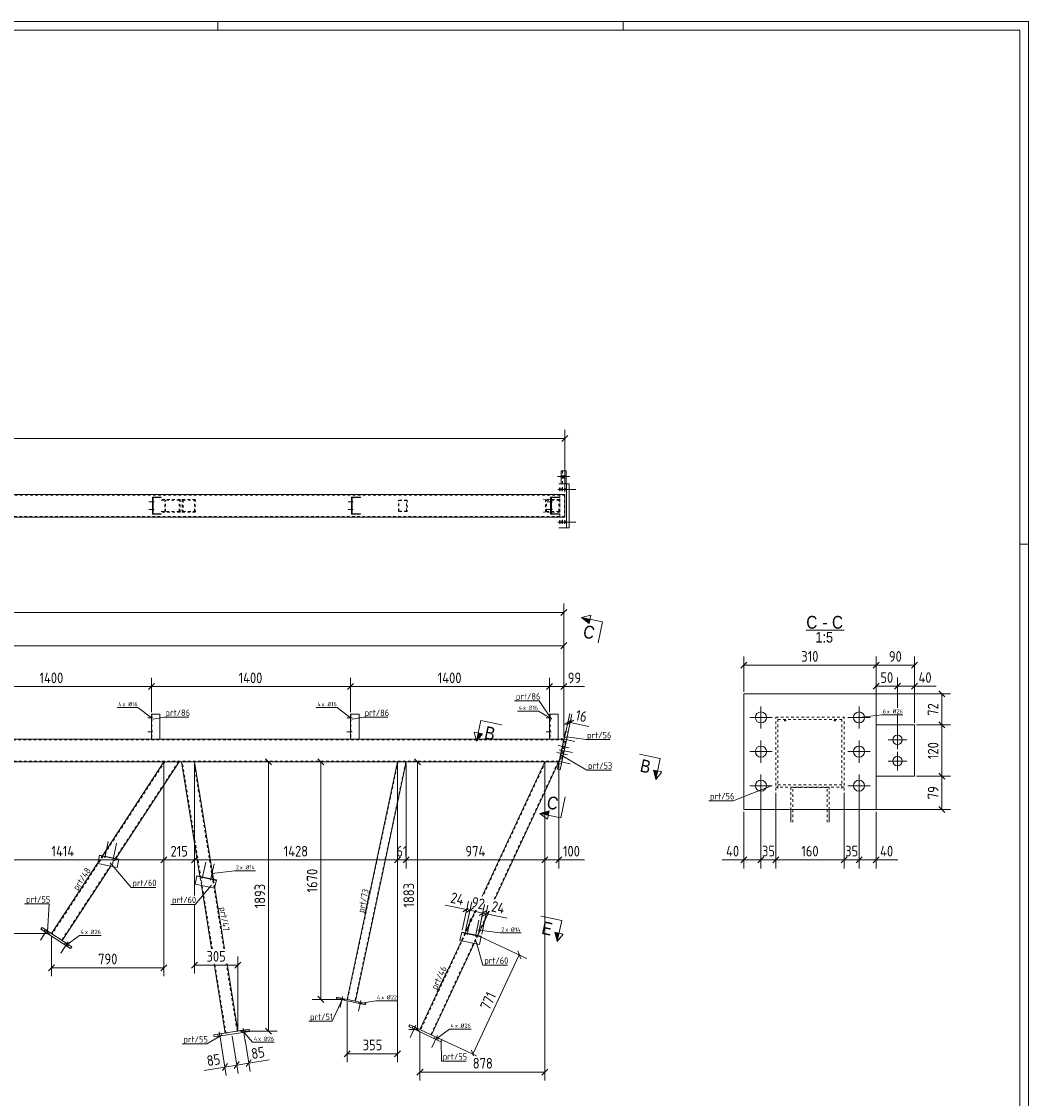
# Model space of a CAD drawing. Header units: millimetres. Extents: x 1 to 1188, y 1 to 840.
# Tile 6 of 6: x 716 to 1188, y 335 to 840. Entities that reach past the tile are written whole.
import ezdxf

# ---------------------------------------------------------------- set-up
doc = ezdxf.new("R2010")
doc.units = ezdxf.units.MM
doc.header["$LTSCALE"] = 0.6
doc.linetypes.add('XKITLINE00', pattern=[0])
doc.linetypes.add('XKITLINE02', pattern=[4, 2, -2])
for name, color, linetype, lineweight in [('Bolt', 7, 'Continuous', 0), ('BoltMark', 3, 'Continuous', 0), ('DrawingSheet', 5, 'Continuous', 0), ('OtherObjectType', 1, 'Continuous', 0), ('Part', 2, 'Continuous', 0), ('PartMark', 3, 'Continuous', 0), ('Section', 6, 'Continuous', 0), ('Z-DIMENSIONS', 1, 'Continuous', 0)]:
    doc.layers.add(name, color=color, linetype=linetype, lineweight=lineweight)
doc.styles.add('ARIAL', font='ARIAL.TTF')
doc.styles.add('ISOCPEUR', font='ISOCPEUR.TTF')

msp = doc.modelspace()

# ---------------------------------------------------------------- hatches: boundary and pattern name
at = {"layer": 'Section'}
for points in [[(982.03, 557.88), (978.53, 560.67), (982.44, 559.83)], [(932.05, 506.14), (929.26, 502.65), (930.09, 506.56)], [(1014.12, 488.7), (1013.29, 484.79), (1012.16, 489.11)], [(962.92, 468.01), (959.01, 468.84), (963.34, 469.97)], [(967.98, 412.68), (967.14, 408.77), (966.02, 413.1)]]:
    msp.add_hatch(color=6, dxfattribs=at).paths.add_polyline_path(points, flags=17)

# ---------------------------------------------------------------- linework, layer by layer
at = {"layer": 'Bolt', "color": 3, "linetype": 'XKITLINE00', "lineweight": 0}
for p, q in [((972.31, 626.7), (967.27, 626.7)), ((973.03, 626.7), (967.99, 626.7)), ((969.28, 627.08), (969.25, 626.73)), ((969.25, 626.73), (969.27, 626.38)), ((969.27, 626.38), (969.35, 626.04)), ((969.41, 627.43), (969.28, 627.08)), ((969.35, 626.04), (969.41, 625.96)), ((969.48, 627.36), (969.41, 627.43)), ((969.41, 625.96), (969.55, 626.32)), ((969.56, 627.01), (969.48, 627.36)), ((969.55, 626.32), (969.57, 626.66)), ((969.57, 626.66), (969.56, 627.01)), ((970, 627.08), (969.98, 626.73)), ((969.98, 626.73), (970, 626.38)), ((970.14, 627.43), (970, 627.08)), ((970, 626.38), (970.07, 626.04)), ((970.07, 626.04), (970.14, 625.96)), ((970.21, 627.36), (970.14, 627.43)), ((970.14, 625.96), (970.28, 626.32)), ((970.28, 627.01), (970.21, 627.36)), ((970.3, 626.66), (970.28, 627.01)), ((970.28, 626.32), (970.3, 626.66)), ((968.17, 621.21), (968.13, 620.87)), ((968.32, 621.56), (968.17, 621.21)), ((968.35, 621.55), (968.32, 621.56)), ((968.47, 621.21), (968.35, 621.55)), ((968.5, 620.87), (968.47, 621.21)), ((969.33, 621.21), (969.29, 620.87)), ((969.48, 621.56), (969.33, 621.21)), ((969.51, 621.55), (969.48, 621.56)), ((969.63, 621.21), (969.51, 621.55)), ((969.66, 620.87), (969.63, 621.21)), ((970.49, 621.21), (970.45, 620.87)), ((970.64, 621.56), (970.49, 621.21)), ((970.67, 621.55), (970.64, 621.56)), ((970.79, 621.21), (970.67, 621.55)), ((970.82, 620.87), (970.79, 621.21)), ((967.34, 620.7), (973.52, 620.7)), ((968.13, 620.87), (968.13, 620.53)), ((968.13, 620.53), (968.17, 620.18)), ((968.17, 620.18), (968.28, 619.85)), ((968.28, 619.85), (968.32, 619.83)), ((968.32, 619.83), (968.47, 620.18)), ((968.47, 620.18), (968.5, 620.53)), ((968.5, 620.53), (968.5, 620.87)), ((968.5, 620.7), (974.68, 620.7)), ((969.29, 620.87), (969.29, 620.53)), ((969.29, 620.53), (969.33, 620.18)), ((969.33, 620.18), (969.44, 619.85)), ((969.44, 619.85), (969.48, 619.83)), ((969.48, 619.83), (969.63, 620.18)), ((969.63, 620.18), (969.66, 620.53)), ((969.66, 620.53), (969.66, 620.87)), ((969.66, 620.7), (975.84, 620.7)), ((970.45, 620.87), (970.45, 620.53)), ((970.45, 620.53), (970.49, 620.18)), ((970.49, 620.18), (970.6, 619.85)), ((970.6, 619.85), (970.64, 619.83)), ((970.64, 619.83), (970.79, 620.18)), ((970.79, 620.18), (970.82, 620.53)), ((970.82, 620.53), (970.82, 620.87)), ((778.1, 614.86), (775.73, 614.86)), ((778.1, 611.2), (775.73, 611.2)), ((778.16, 614.86), (775.8, 614.86)), ((778.16, 611.2), (775.8, 611.2)), ((777.59, 614.33), (777.39, 614.33)), ((777.6, 615.4), (777.4, 615.4)), ((777.6, 611.73), (777.4, 611.73)), ((777.66, 614.33), (777.46, 614.33)), ((777.67, 615.4), (777.47, 615.4)), ((777.67, 611.73), (777.47, 611.73)), ((871.42, 614.86), (869.06, 614.86)), ((871.42, 611.2), (869.06, 611.2)), ((871.49, 614.86), (869.12, 614.86)), ((871.49, 611.2), (869.12, 611.2)), ((870.92, 614.33), (870.72, 614.33)), ((870.93, 615.4), (870.73, 615.4)), ((870.93, 611.73), (870.73, 611.73)), ((870.99, 614.33), (870.79, 614.33)), ((871, 615.4), (870.8, 615.4)), ((871, 611.73), (870.8, 611.73)), ((964.75, 614.86), (962.39, 614.86)), ((964.75, 611.2), (962.39, 611.2)), ((964.82, 614.86), (962.45, 614.86)), ((964.82, 611.2), (962.45, 611.2)), ((964.25, 614.33), (964.05, 614.33)), ((964.26, 615.4), (964.06, 615.4)), ((964.26, 611.73), (964.06, 611.73)), ((964.31, 614.33), (964.11, 614.33)), ((964.32, 615.4), (964.12, 615.4)), ((964.32, 611.73), (964.12, 611.73)), ((777.59, 610.66), (777.39, 610.66)), ((777.66, 610.66), (777.46, 610.66)), ((870.92, 610.66), (870.72, 610.66)), ((870.99, 610.66), (870.79, 610.66)), ((964.25, 610.66), (964.05, 610.66)), ((964.31, 610.66), (964.11, 610.66)), ((968.17, 605.88), (968.13, 605.53)), ((968.32, 606.23), (968.17, 605.88)), ((968.35, 606.21), (968.32, 606.23)), ((968.47, 605.88), (968.35, 606.21)), ((968.5, 605.53), (968.47, 605.88)), ((969.33, 605.88), (969.29, 605.53)), ((969.48, 606.23), (969.33, 605.88)), ((969.51, 606.21), (969.48, 606.23)), ((969.63, 605.88), (969.51, 606.21)), ((969.66, 605.53), (969.63, 605.88)), ((970.49, 605.88), (970.45, 605.53)), ((970.64, 606.23), (970.49, 605.88)), ((970.67, 606.21), (970.64, 606.23)), ((970.79, 605.88), (970.67, 606.21)), ((970.82, 605.53), (970.79, 605.88)), ((967.34, 605.36), (973.52, 605.36)), ((968.13, 605.53), (968.13, 605.2)), ((968.13, 605.2), (968.17, 604.85)), ((968.17, 604.85), (968.28, 604.51)), ((968.28, 604.51), (968.32, 604.5)), ((968.32, 604.5), (968.47, 604.85)), ((968.47, 604.85), (968.5, 605.2)), ((968.5, 605.2), (968.5, 605.53)), ((968.5, 605.36), (974.68, 605.36)), ((969.29, 605.53), (969.29, 605.2)), ((969.29, 605.2), (969.33, 604.85)), ((969.33, 604.85), (969.44, 604.51)), ((969.44, 604.51), (969.48, 604.5)), ((969.48, 604.5), (969.63, 604.85)), ((969.63, 604.85), (969.66, 605.2)), ((969.66, 605.2), (969.66, 605.53)), ((969.66, 605.36), (975.84, 605.36)), ((970.45, 605.53), (970.45, 605.2)), ((970.45, 605.2), (970.49, 604.85)), ((970.49, 604.85), (970.6, 604.51)), ((970.6, 604.51), (970.64, 604.5)), ((970.64, 604.5), (970.79, 604.85)), ((970.79, 604.85), (970.82, 605.2)), ((970.82, 605.2), (970.82, 605.53)), ((1062.58, 508.6), (1062.58, 519)), ((1108.58, 508.6), (1108.58, 519)), ((777.58, 513.69), (775.21, 513.69)), ((777.58, 513.69), (775.21, 513.69)), ((777.08, 514.22), (776.88, 514.22)), ((777.08, 514.22), (776.88, 514.22)), ((777.08, 513.15), (776.88, 513.15)), ((777.08, 513.15), (776.88, 513.15)), ((870.91, 513.69), (868.54, 513.69)), ((870.91, 513.69), (868.54, 513.69)), ((870.41, 514.22), (870.21, 514.22)), ((870.41, 514.22), (870.21, 514.22)), ((870.41, 513.15), (870.21, 513.15)), ((870.41, 513.15), (870.21, 513.15)), ((964.24, 513.69), (961.88, 513.69)), ((964.24, 513.69), (961.88, 513.69)), ((963.74, 514.22), (963.54, 514.22)), ((963.74, 514.22), (963.54, 514.22)), ((963.74, 513.15), (963.54, 513.15)), ((963.74, 513.15), (963.54, 513.15)), ((1057.38, 513.8), (1067.78, 513.8)), ((1103.38, 513.8), (1113.78, 513.8)), ((777.58, 507.02), (775.21, 507.02)), ((777.58, 507.02), (775.21, 507.02)), ((777.08, 507.55), (776.88, 507.55)), ((777.08, 507.55), (776.88, 507.55)), ((777.08, 506.49), (776.88, 506.49)), ((777.08, 506.49), (776.88, 506.49)), ((870.91, 507.02), (868.54, 507.02)), ((870.91, 507.02), (868.54, 507.02)), ((870.41, 507.55), (870.21, 507.55)), ((870.41, 507.55), (870.21, 507.55)), ((870.41, 506.49), (870.21, 506.49)), ((870.41, 506.49), (870.21, 506.49)), ((964.24, 507.02), (961.88, 507.02)), ((964.24, 507.02), (961.88, 507.02)), ((963.74, 507.55), (963.54, 507.55)), ((963.74, 507.55), (963.54, 507.55)), ((963.74, 506.49), (963.54, 506.49)), ((963.74, 506.49), (963.54, 506.49)), ((1126.58, 507.75), (1126.58, 498.95)), ((972.6, 499.59), (967.54, 500.66)), ((969.18, 503.88), (975.38, 502.56)), ((969.18, 503.88), (975.38, 502.56)), ((970.5, 500.78), (969.85, 500.92)), ((969.98, 502.82), (971.29, 502.54)), ((969.98, 502.82), (971.29, 502.54)), ((970.34, 504.52), (971.65, 504.24)), ((970.34, 504.52), (971.65, 504.24)), ((1062.58, 492.6), (1062.58, 503)), ((1108.58, 492.6), (1108.58, 503)), ((1130.98, 503.35), (1122.18, 503.35)), ((971.91, 496.33), (966.85, 497.4)), ((968.07, 498.66), (974.27, 497.34)), ((968.07, 498.66), (974.27, 497.34)), ((969.5, 496.09), (968.85, 496.23)), ((968.87, 497.6), (970.18, 497.33)), ((968.87, 497.6), (970.18, 497.33)), ((969.81, 497.52), (969.16, 497.66)), ((969.23, 499.3), (970.54, 499.02)), ((969.23, 499.3), (970.54, 499.02)), ((970.2, 499.35), (969.55, 499.49)), ((1057.38, 497.8), (1067.78, 497.8)), ((1103.38, 497.8), (1113.78, 497.8)), ((1126.58, 497.75), (1126.58, 488.95)), ((966.97, 493.44), (973.16, 492.13)), ((966.97, 493.44), (973.16, 492.13)), ((967.76, 492.39), (969.07, 492.11)), ((967.76, 492.39), (969.07, 492.11)), ((968.12, 494.08), (969.43, 493.81)), ((968.12, 494.08), (969.43, 493.81)), ((1130.98, 493.35), (1122.18, 493.35)), ((1062.58, 476.6), (1062.58, 487)), ((1108.58, 476.6), (1108.58, 487)), ((1057.38, 481.8), (1067.78, 481.8)), ((1103.38, 481.8), (1113.78, 481.8)), ((754.98, 448.03), (756.61, 455.7)), ((758.9, 447.2), (760.53, 454.86)), ((754.63, 448.62), (754.67, 448.82)), ((755.55, 448.43), (755.59, 448.62)), ((758.54, 447.79), (758.59, 447.98)), ((759.46, 447.59), (759.5, 447.79)), ((800.68, 438.32), (802.3, 445.98)), ((804.59, 437.49), (806.22, 445.15)), ((800.32, 438.91), (800.37, 439.1)), ((801.24, 438.71), (801.28, 438.91)), ((804.24, 438.08), (804.28, 438.27)), ((805.15, 437.88), (805.19, 438.08)), ((924.81, 411.94), (926.44, 419.6)), ((728.39, 414.78), (724.92, 409.48)), ((728.39, 414.78), (724.92, 409.48)), ((727.11, 414.42), (726.57, 413.59)), ((727.11, 414.42), (726.57, 413.59)), ((928.72, 411.11), (930.35, 418.77)), ((728.56, 413.47), (728.02, 412.64)), ((728.56, 413.47), (728.02, 412.64)), ((924.46, 412.52), (924.5, 412.72)), ((925.37, 412.33), (925.41, 412.53)), ((928.37, 411.69), (928.41, 411.89)), ((929.28, 411.5), (929.32, 411.69)), ((737.87, 408.58), (734.4, 403.28)), ((737.87, 408.58), (734.4, 403.28)), ((736.6, 408.22), (736.05, 407.38)), ((736.6, 408.22), (736.05, 407.38)), ((738.05, 407.27), (737.5, 406.43)), ((738.05, 407.27), (737.5, 406.43)), ((866.48, 382.97), (865.4, 377.91)), ((866.48, 382.97), (865.4, 377.91)), ((865.59, 382.3), (865.45, 381.65)), ((865.59, 382.3), (865.45, 381.65)), ((867.02, 382), (866.88, 381.35)), ((867.02, 382), (866.88, 381.35)), ((874.96, 381.16), (873.88, 376.11)), ((874.96, 381.16), (873.88, 376.11)), ((874.07, 380.5), (873.93, 379.85)), ((874.07, 380.5), (873.93, 379.85)), ((875.5, 380.2), (875.36, 379.54)), ((875.5, 380.2), (875.36, 379.54)), ((900.77, 369.55), (898.09, 363.81)), ((900.77, 369.55), (898.09, 363.81)), ((899.56, 369.01), (899.14, 368.1)), ((899.56, 369.01), (899.14, 368.1)), ((807.95, 365.29), (808.11, 364.3)), ((807.95, 365.29), (808.11, 364.3)), ((808.65, 366.41), (809.66, 360.16)), ((808.65, 366.41), (809.66, 360.16)), ((809.67, 365.57), (809.82, 364.58)), ((809.67, 365.57), (809.82, 364.58)), ((819.14, 367.09), (819.3, 366.1)), ((819.14, 367.09), (819.3, 366.1)), ((819.84, 368.22), (820.85, 361.96)), ((819.84, 368.22), (820.85, 361.96)), ((820.85, 367.37), (821.01, 366.38)), ((820.85, 367.37), (821.01, 366.38)), ((901.13, 368.27), (900.71, 367.37)), ((901.13, 368.27), (900.71, 367.37)), ((911.04, 364.76), (908.36, 359.02)), ((911.04, 364.76), (908.36, 359.02)), ((909.83, 364.22), (909.41, 363.31)), ((909.83, 364.22), (909.41, 363.31)), ((911.4, 363.49), (910.98, 362.58)), ((911.4, 363.49), (910.98, 362.58))]:
    msp.add_line(p, q, dxfattribs=at)
for centre, radius in [((1062.58, 513.8), 2.6), ((1108.58, 513.8), 2.6), ((1126.58, 503.35), 2.2), ((1062.58, 497.8), 2.6), ((1108.58, 497.8), 2.6), ((1126.58, 493.35), 2.2), ((1062.58, 481.8), 2.6), ((1108.58, 481.8), 2.6)]:
    msp.add_circle(centre, radius, dxfattribs=at)
at = {"layer": 'BoltMark', "color": 4, "linetype": 'XKITLINE00', "lineweight": 0}
for p, q in [((760.76, 518.45), (770.55, 518.45)), ((776.91, 513.69), (770.55, 518.45)), ((854.09, 518.45), (863.88, 518.45)), ((870.24, 513.69), (863.88, 518.45)), ((948.47, 516.78), (958.26, 516.78)), ((963.58, 513.69), (958.26, 516.78)), ((1108.58, 513.8), (1119.21, 515.05)), ((1119.21, 515.05), (1129.17, 515.05)), ((805.27, 440.69), (815.89, 441.93)), ((815.89, 441.93), (825.68, 441.93)), ((929.4, 414.3), (940.33, 412.78)), ((736.78, 406.91), (743.14, 411.67)), ((743.14, 411.67), (753.27, 411.67)), ((940.33, 412.78), (950.12, 412.78)), ((874.64, 379.7), (882.01, 381)), ((882.01, 381), (892.14, 381)), ((820.16, 366.24), (824.33, 361.55)), ((910.2, 362.94), (916.56, 367.71)), ((916.56, 367.71), (926.69, 367.71)), ((824.33, 361.55), (834.46, 361.55))]:
    msp.add_line(p, q, dxfattribs=at)
at = {"layer": 'DrawingSheet', "color": 2, "linetype": 'XKITLINE00', "lineweight": 0}
for p, q in [((1188, 840), (1, 840)), ((808, 836), (808, 840)), ((998, 836), (998, 840)), ((1188, 1), (1188, 840)), ((1188, 595), (1184, 595))]:
    msp.add_line(p, q, dxfattribs=at)
at = {"layer": 'DrawingSheet', "color": 3, "linetype": 'XKITLINE00', "lineweight": 0}
for p, q in [((1184, 836), (5, 836)), ((1184, 5), (1184, 836))]:
    msp.add_line(p, q, dxfattribs=at)
at = {"layer": 'OtherObjectType', "color": 6, "linetype": 'XKITLINE00', "lineweight": 0}
msp.add_line((1083.87, 554.65), (1101.68, 554.65), dxfattribs=at)
at = {"layer": 'Part', "color": 2, "linetype": 'XKITLINE00', "lineweight": 0}
for p, q in [((968.91, 629.36), (971.3, 629.36)), ((968.91, 623.36), (968.91, 629.36)), ((970.65, 623.36), (970.65, 629.36)), ((971.3, 629.36), (971.3, 623.36)), ((972.74, 623.36), (967.83, 623.36)), ((971.44, 602.7), (971.44, 623.36)), ((972.74, 602.7), (972.74, 623.36)), ((970.64, 618.36), (189.75, 618.36)), ((781.48, 617.03), (777.36, 617.03)), ((777.36, 609.03), (777.36, 617.03)), ((777.48, 609.03), (777.48, 617.03)), ((781.48, 616.83), (777.68, 616.83)), ((777.68, 609.23), (777.68, 616.83)), ((781.48, 617.03), (781.48, 616.83)), ((874.81, 617.03), (870.69, 617.03)), ((870.69, 609.03), (870.69, 617.03)), ((870.81, 609.03), (870.81, 617.03)), ((874.81, 616.83), (871.01, 616.83)), ((871.01, 616.83), (871.01, 609.23)), ((874.81, 616.83), (874.81, 617.03)), ((968.14, 617.03), (964.02, 617.03)), ((964.02, 609.03), (964.02, 617.03)), ((964.14, 609.03), (964.14, 617.03)), ((968.14, 616.83), (964.34, 616.83)), ((964.34, 616.83), (964.34, 609.23)), ((968.14, 616.83), (968.14, 617.03)), ((970.64, 607.7), (970.64, 618.36)), ((189.75, 607.7), (970.64, 607.7)), ((781.48, 609.03), (777.36, 609.03)), ((781.48, 609.23), (777.68, 609.23)), ((781.48, 609.03), (781.48, 609.23)), ((874.81, 609.03), (870.69, 609.03)), ((874.81, 609.23), (871.01, 609.23)), ((874.81, 609.03), (874.81, 609.23)), ((968.14, 609.03), (964.02, 609.03)), ((968.14, 609.23), (964.34, 609.23)), ((968.14, 609.03), (968.14, 609.23)), ((967.83, 602.7), (972.74, 602.7)), ((1054.58, 470.62), (1054.58, 524.8)), ((1054.58, 524.8), (1116.58, 524.8)), ((1116.58, 524.8), (1116.58, 470.62)), ((780.88, 515.35), (776.88, 515.35)), ((776.88, 515.35), (776.88, 503.69)), ((780.88, 503.69), (780.88, 515.35)), ((874.21, 515.35), (870.21, 515.35)), ((870.21, 515.35), (870.21, 503.69)), ((874.21, 503.69), (874.21, 515.35)), ((967.54, 515.35), (963.54, 515.35)), ((963.54, 515.35), (963.54, 503.69)), ((967.54, 503.69), (967.54, 515.35)), ((1116.58, 510.35), (1134.58, 510.35)), ((1134.58, 486.35), (1134.58, 510.35)), ((970.92, 507.25), (967.17, 489.59)), ((968.47, 489.31), (972.23, 506.98)), ((972.23, 506.98), (970.92, 507.25)), ((189.2, 503.69), (970.17, 503.69)), ((602.92, 493.02), (967.9, 493.02)), ((782.76, 493.02), (753.94, 448.97)), ((789.93, 493.02), (760.23, 447.63)), ((799.63, 439.26), (790.98, 493.02)), ((805.92, 437.92), (797.06, 493.02)), ((892.26, 493.02), (868.59, 381.67)), ((872.5, 380.83), (896.35, 493.02)), ((961.28, 493.02), (931.88, 429.96)), ((967.9, 493.02), (937.9, 428.68)), ((967.17, 489.59), (968.47, 489.31)), ((1116.58, 486.35), (1134.58, 486.35)), ((1116.58, 470.62), (1054.58, 470.62)), ((1076.59, 464.65), (1076.59, 470.62)), ((1094.59, 464.65), (1094.59, 470.62)), ((751.69, 445.36), (752.52, 449.27)), ((752.52, 449.27), (761.65, 447.33)), ((751.74, 445.62), (730.07, 412.49)), ((760.82, 443.42), (751.69, 445.36)), ((761.61, 447.14), (752.48, 449.08)), ((761.65, 447.33), (760.82, 443.42)), ((757.89, 444.04), (735.09, 409.2)), ((797.38, 435.65), (798.21, 439.56)), ((807.3, 437.43), (798.17, 439.37)), ((798.21, 439.56), (807.34, 437.62)), ((806.51, 433.71), (797.38, 435.65)), ((805.09, 405.32), (800.31, 435.03)), ((807.34, 437.62), (806.51, 433.71)), ((811.17, 405.32), (806.56, 433.95)), ((928.84, 423.45), (923.9, 412.85)), ((934.86, 422.17), (929.92, 411.57)), ((725.06, 414.57), (725.61, 415.41)), ((739.01, 405.45), (725.06, 414.57)), ((725.61, 415.41), (739.55, 406.28)), ((922.16, 409.13), (902.76, 367.51)), ((921.51, 409.26), (922.35, 413.18)), ((930.64, 407.32), (921.51, 409.26)), ((931.43, 411.04), (922.3, 412.98)), ((922.35, 413.18), (931.47, 411.24)), ((931.47, 411.24), (930.64, 407.32)), ((739.55, 406.28), (739.01, 405.45)), ((928.19, 407.85), (908.2, 364.98)), ((811.44, 365.85), (806.22, 398.32)), ((817.37, 366.8), (812.3, 398.32)), ((863.7, 382.71), (863.56, 382.05)), ((863.56, 382.05), (877.25, 379.14)), ((863.7, 382.71), (877.39, 379.79)), ((877.25, 379.14), (877.39, 379.79)), ((897.51, 368.86), (897.93, 369.77)), ((912.61, 361.82), (897.51, 368.86)), ((897.93, 369.77), (913.03, 362.72)), ((806.18, 365), (822.63, 367.65)), ((806.34, 364.02), (806.18, 365)), ((822.79, 366.66), (806.34, 364.02)), ((822.63, 367.65), (822.79, 366.66)), ((913.03, 362.72), (912.61, 361.82))]:
    msp.add_line(p, q, dxfattribs=at)
at = {"layer": 'Part', "color": 7, "linetype": 'XKITLINE02', "lineweight": 0}
for p, q in [((969.56, 623.36), (969.56, 629.36)), ((971.3, 623.36), (968.91, 623.36)), ((189.62, 618.03), (970.57, 618.03)), ((777.56, 609.23), (777.56, 616.83)), ((777.68, 616.83), (777.56, 616.83)), ((790.31, 616.03), (780.59, 616.03)), ((781.36, 616.83), (781.36, 617.03)), ((783.14, 610.03), (783.14, 616.03)), ((790.31, 616.03), (790.31, 610.03)), ((791.36, 610.03), (791.36, 616.03)), ((791.36, 616.03), (797.99, 616.03)), ((797.44, 610.03), (797.44, 616.03)), ((870.89, 609.23), (870.89, 616.83)), ((870.89, 616.83), (871.01, 616.83)), ((874.69, 616.83), (874.69, 617.03)), ((968.27, 616.03), (960.67, 616.03)), ((961.65, 610.03), (961.65, 616.03)), ((964.22, 609.23), (964.22, 616.83)), ((964.22, 616.83), (964.34, 616.83)), ((968.02, 616.83), (968.02, 617.03)), ((968.27, 618.36), (968.27, 607.7)), ((968.27, 616.03), (968.27, 610.03)), ((968.34, 608.03), (968.34, 618.03)), ((970.57, 618.03), (970.57, 608.03)), ((789.91, 615.7), (780.99, 615.7)), ((783.53, 610.36), (783.53, 615.7)), ((789.91, 610.36), (789.91, 615.7)), ((797.65, 615.7), (791.7, 615.7)), ((791.7, 615.7), (791.7, 610.36)), ((797.1, 610.36), (797.1, 615.7)), ((896.72, 615.7), (892.02, 615.7)), ((896.52, 615.5), (892.23, 615.5)), ((892.63, 610.36), (892.63, 615.7)), ((892.83, 610.56), (892.83, 615.5)), ((896.52, 610.56), (896.52, 615.5)), ((896.72, 615.7), (896.72, 610.36)), ((967.9, 615.7), (961.04, 615.7)), ((962.02, 610.36), (962.02, 615.7)), ((967.9, 610.36), (967.9, 615.7)), ((970.57, 608.03), (189.62, 608.03)), ((777.56, 609.23), (777.68, 609.23)), ((790.31, 610.03), (780.59, 610.03)), ((789.91, 610.36), (780.99, 610.36)), ((781.36, 609.03), (781.36, 609.23)), ((791.36, 610.03), (797.99, 610.03)), ((791.7, 610.36), (797.65, 610.36)), ((871.01, 609.23), (870.89, 609.23)), ((874.69, 609.03), (874.69, 609.23)), ((896.72, 610.36), (892.02, 610.36)), ((896.52, 610.56), (892.23, 610.56)), ((968.27, 610.03), (960.67, 610.03)), ((967.9, 610.36), (961.04, 610.36)), ((964.34, 609.23), (964.22, 609.23)), ((968.02, 609.03), (968.02, 609.23)), ((777.08, 515.35), (777.08, 503.69)), ((870.41, 515.35), (870.41, 503.69)), ((963.74, 515.35), (963.74, 503.69)), ((1069.59, 479.49), (1069.59, 513.86)), ((1069.59, 513.86), (1101.59, 513.86)), ((1070.59, 480.51), (1070.59, 512.84)), ((1100.59, 512.84), (1070.59, 512.84)), ((1073.59, 512.22), (1073.59, 512.57)), ((1074.19, 512.22), (1073.59, 512.22)), ((1073.59, 512.22), (1073.59, 512.21)), ((1074.19, 512.57), (1074.19, 512.21)), ((1096.99, 512.22), (1096.99, 512.57)), ((1097.59, 512.22), (1096.99, 512.22)), ((1096.99, 512.22), (1096.99, 512.21)), ((1097.59, 512.57), (1097.59, 512.21)), ((1100.59, 480.51), (1100.59, 512.84)), ((1101.59, 479.49), (1101.59, 513.86)), ((1116.58, 486.35), (1116.58, 510.35)), ((970.09, 503.35), (189.2, 503.35)), ((776.88, 503.69), (780.88, 503.69)), ((870.21, 503.69), (874.21, 503.69)), ((963.54, 503.69), (967.54, 503.69)), ((970.17, 503.69), (967.9, 493.02)), ((968.52, 494.66), (970.18, 502.49)), ((969.17, 494.52), (970.84, 502.35)), ((970.84, 502.35), (970.18, 502.49)), ((967.97, 493.35), (189.2, 493.35)), ((783.15, 493.02), (730.35, 412.31)), ((789.53, 493.02), (734.81, 409.39)), ((789.93, 493.02), (782.76, 493.02)), ((797.06, 493.02), (790.98, 493.02)), ((805.43, 405.32), (791.32, 493.02)), ((810.83, 405.32), (796.72, 493.02)), ((892.46, 493.02), (868.78, 381.62)), ((896.14, 493.02), (872.3, 380.88)), ((896.35, 493.02), (892.26, 493.02)), ((961.64, 493.02), (932.21, 429.89)), ((967.53, 493.02), (937.57, 428.75)), ((967.9, 493.02), (961.28, 493.02)), ((969.17, 494.52), (968.52, 494.66)), ((1101.59, 481.14), (1069.59, 481.14)), ((1070.59, 482.17), (1100.59, 482.17)), ((1094.59, 481.14), (1076.59, 481.14)), ((1076.59, 481.14), (1076.59, 470.62)), ((1077.59, 464.65), (1077.59, 480.91)), ((1093.59, 480.91), (1077.59, 480.91)), ((1093.59, 464.65), (1093.59, 480.91)), ((1094.59, 470.62), (1094.59, 481.14)), ((753.94, 448.97), (751.74, 445.62)), ((760.23, 447.63), (757.89, 444.04)), ((800.31, 435.03), (799.63, 439.26)), ((806.56, 433.95), (805.92, 437.92)), ((929.18, 423.38), (903.07, 367.37)), ((934.86, 422.94), (907.9, 365.12)), ((735.09, 409.2), (730.07, 412.49)), ((923.9, 412.85), (922.16, 409.13)), ((929.92, 411.57), (928.19, 407.85)), ((811.77, 365.9), (806.56, 398.32)), ((817.04, 366.75), (811.96, 398.32)), ((868.59, 381.67), (872.5, 380.83)), ((811.44, 365.85), (817.37, 366.8)), ((908.2, 364.98), (902.76, 367.51))]:
    msp.add_line(p, q, dxfattribs=at)
at = {"layer": 'Part', "color": 11, "linetype": 'XKITLINE00', "lineweight": 0}
for p, q in [((777.48, 616.01), (777.68, 616.21)), ((778.3, 616.83), (778.5, 617.03)), ((781, 616.83), (781.2, 617.03)), ((777.48, 613.31), (777.68, 613.51)), ((777.48, 611.97), (777.68, 612.17)), ((777.48, 609.27), (777.68, 609.47)), ((778.58, 609.03), (778.78, 609.23)), ((781.28, 609.03), (781.48, 609.23)), ((781.48, 609.23), (781.48, 609.23))]:
    msp.add_line(p, q, dxfattribs=at)
at = {"layer": 'PartMark', "color": 7, "linetype": 'XKITLINE00', "lineweight": 0}
for p, q in [((947.11, 521.55), (958.63, 521.55)), ((964.36, 513), (958.63, 521.55)), ((777.7, 513), (782.89, 513.9)), ((782.89, 513.9), (794.4, 513.9)), ((871.03, 513), (876.23, 513.9)), ((876.23, 513.9), (887.74, 513.9)), ((971.48, 504.67), (980.47, 503.39)), ((980.47, 503.39), (991.99, 503.39)), ((969.02, 496.18), (980.96, 489.08)), ((980.96, 489.08), (992.47, 489.08)), ((1067.04, 481.52), (1049.65, 474.76)), ((1038.14, 474.76), (1049.65, 474.76)), ((757.57, 445.72), (767.39, 434.13)), ((742.49, 431.65), (748.93, 441.5)), ((767.39, 434.13), (778.9, 434.13)), ((804.98, 435.11), (797.45, 426.15)), ((876.92, 421.36), (879.32, 432.62)), ((717.43, 426.4), (728.95, 426.4)), ((728.15, 413.28), (728.95, 426.4)), ((785.94, 426.15), (797.45, 426.15)), ((808.08, 425.16), (809.95, 413.54)), ((929.11, 408.72), (932.3, 397.74)), ((910.88, 385.16), (915.85, 395.83)), ((932.3, 397.74), (943.82, 397.74)), ((866.39, 381.96), (861.62, 371.38)), ((850.62, 371.38), (861.62, 371.38)), ((809.58, 364.78), (802.82, 360.86)), ((791.3, 360.86), (802.82, 360.86)), ((912.67, 362.34), (912.84, 352.73)), ((912.84, 352.73), (924.36, 352.73))]:
    msp.add_line(p, q, dxfattribs=at)
at = {"layer": 'Section', "color": 6, "linetype": 'XKITLINE00', "lineweight": 0}
for p, q in [((978.53, 560.67), (982.86, 561.79)), ((978.53, 560.67), (982.03, 557.88)), ((988.31, 558.59), (978.53, 560.67)), ((982.03, 557.88), (982.86, 561.79)), ((988.31, 558.59), (986.23, 548.81)), ((931.34, 512.43), (929.26, 502.65)), ((931.34, 512.43), (941.12, 510.35)), ((929.26, 502.65), (928.14, 506.97)), ((932.05, 506.14), (928.14, 506.97)), ((929.26, 502.65), (932.05, 506.14)), ((1015.37, 494.57), (1005.59, 496.65)), ((1015.37, 494.57), (1013.29, 484.79)), ((1012.16, 489.11), (1016.08, 488.28)), ((1013.29, 484.79), (1012.16, 489.11)), ((1016.08, 488.28), (1013.29, 484.79)), ((968.79, 466.76), (970.87, 476.54)), ((959.01, 468.84), (963.34, 469.97)), ((963.34, 469.97), (962.51, 466.05)), ((962.51, 466.05), (959.01, 468.84)), ((968.79, 466.76), (959.01, 468.84)), ((969.22, 418.55), (959.44, 420.63)), ((969.22, 418.55), (967.14, 408.77)), ((966.02, 413.1), (969.93, 412.26)), ((967.14, 408.77), (966.02, 413.1)), ((969.93, 412.26), (967.14, 408.77))]:
    msp.add_line(p, q, dxfattribs=at)
at = {"layer": 'Z-DIMENSIONS', "color": 7, "linetype": 'XKITLINE00', "lineweight": 0}
for p, q in [((970.64, 619.36), (970.64, 648.64)), ((188.42, 644.54), (970.64, 644.54)), ((972.06, 645.95), (969.23, 643.12)), ((970.18, 504.76), (970.18, 567.14)), ((187.87, 563.04), (970.18, 563.04)), ((971.59, 564.45), (968.77, 561.62)), ((970.17, 504.69), (970.17, 551.54)), ((189.2, 547.44), (970.17, 547.44)), ((971.58, 548.86), (968.75, 546.03)), ((1054.58, 525.8), (1054.58, 542.4)), ((1116.58, 525.8), (1116.58, 542.4)), ((1116.58, 525.8), (1116.58, 542.4)), ((1134.58, 511.35), (1134.58, 542.4)), ((1056, 539.72), (1053.17, 536.89)), ((1054.58, 538.3), (1116.58, 538.3)), ((1118, 539.72), (1115.17, 536.89)), ((1118, 539.72), (1115.17, 536.89)), ((1116.58, 538.3), (1134.58, 538.3)), ((1136, 539.72), (1133.17, 536.89)), ((776.88, 516.35), (776.88, 532.35)), ((776.88, 516.35), (776.88, 532.35)), ((870.21, 516.35), (870.21, 532.35)), ((870.21, 516.35), (870.21, 532.35)), ((963.54, 516.35), (963.54, 532.35)), ((963.54, 516.35), (963.54, 532.35)), ((970.17, 504.69), (970.17, 532.35)), ((1116.58, 511.35), (1116.58, 532.52)), ((1126.58, 518.25), (1126.58, 532.52)), ((1126.58, 518.25), (1126.58, 532.52)), ((1134.58, 511.35), (1134.58, 532.52)), ((683.54, 528.25), (776.88, 528.25)), ((778.29, 529.67), (775.46, 526.84)), ((778.29, 529.67), (775.46, 526.84)), ((776.88, 528.25), (870.21, 528.25)), ((871.62, 529.67), (868.8, 526.84)), ((871.62, 529.67), (868.8, 526.84)), ((870.21, 528.25), (963.54, 528.25)), ((964.96, 529.67), (962.13, 526.84)), ((964.96, 529.67), (962.13, 526.84)), ((963.54, 528.25), (970.17, 528.25)), ((971.58, 529.67), (968.75, 526.84)), ((970.17, 528.25), (979.93, 528.25)), ((970.17, 528.25), (979.93, 528.25)), ((1118, 529.83), (1115.17, 527.01)), ((1116.58, 528.42), (1126.58, 528.42)), ((1128, 529.83), (1125.17, 527.01)), ((1128, 529.83), (1125.17, 527.01)), ((1126.58, 528.42), (1134.58, 528.42)), ((1136, 529.83), (1133.17, 527.01)), ((1134.58, 528.42), (1144.78, 528.42)), ((1134.58, 528.42), (1144.78, 528.42)), ((1145.99, 526.22), (1148.82, 523.39)), ((1055.58, 524.8), (1151.41, 524.8)), ((1147.41, 510.35), (1147.41, 524.8)), ((970.39, 503.47), (972.98, 515.64)), ((971.43, 503.24), (974.02, 515.41)), ((1126.58, 504.35), (1126.58, 515.05)), ((1126.58, 504.35), (1126.58, 515.05)), ((973.8, 512.72), (970.45, 510.54)), ((974.85, 512.49), (971.49, 510.32)), ((972.13, 511.63), (973.17, 511.4)), ((973.17, 511.4), (981.88, 509.55)), ((973.17, 511.4), (981.88, 509.55)), ((1135.58, 510.35), (1151.41, 510.35)), ((1135.58, 510.35), (1151.41, 510.35)), ((1145.99, 511.76), (1148.82, 508.94)), ((1145.99, 511.76), (1148.82, 508.94)), ((1147.41, 486.35), (1147.41, 510.35)), ((923.67, 493.02), (602.92, 493.02)), ((850.27, 493.02), (602.92, 493.02)), ((602.92, 493.02), (860.32, 493.02)), ((602.92, 493.02), (835.8, 493.02)), ((602.92, 493.02), (905.61, 493.02)), ((782.76, 492.02), (782.76, 443)), ((782.76, 492.02), (782.76, 392.49)), ((782.76, 492.02), (782.76, 443)), ((797.06, 492.02), (797.06, 443)), ((797.06, 492.02), (797.06, 430.35)), ((797.06, 492.02), (797.06, 443)), ((830.39, 494.43), (833.21, 491.61)), ((831.8, 366.8), (831.8, 493.02)), ((854.91, 494.43), (857.73, 491.61)), ((856.32, 381.67), (856.32, 493.02)), ((892.26, 492.02), (892.26, 454.6)), ((892.26, 492.02), (892.26, 454.6)), ((892.26, 492.02), (892.26, 443)), ((896.35, 492.02), (896.35, 454.6)), ((896.35, 492.02), (896.35, 443)), ((900.2, 494.43), (903.03, 491.61)), ((901.61, 367.51), (901.61, 493.02)), ((961.28, 492.02), (961.28, 343.6)), ((961.28, 492.02), (961.28, 443)), ((961.28, 492.02), (961.28, 443)), ((967.91, 492.09), (967.91, 443)), ((1135.58, 486.35), (1151.41, 486.35)), ((1135.58, 486.35), (1151.41, 486.35)), ((1145.99, 487.76), (1148.82, 484.94)), ((1145.99, 487.76), (1148.82, 484.94)), ((1147.41, 470.62), (1147.41, 486.35)), ((1062.58, 480.8), (1062.58, 454.64)), ((1062.58, 480.8), (1062.58, 443.04)), ((1108.58, 480.8), (1108.58, 443.04)), ((1108.58, 480.8), (1108.58, 454.64)), ((1069.59, 478.49), (1069.59, 443.04)), ((1069.59, 478.49), (1069.59, 454.64)), ((1101.59, 478.49), (1101.59, 454.64)), ((1101.59, 478.49), (1101.59, 443.04)), ((1054.58, 469.62), (1054.58, 443.04)), ((1055.58, 470.62), (1151.41, 470.62)), ((1116.58, 469.62), (1116.58, 443.04)), ((1145.99, 472.04), (1148.82, 469.21)), ((688.47, 447), (782.76, 447)), ((784.17, 448.41), (781.34, 445.58)), ((784.17, 448.41), (781.34, 445.58)), ((782.76, 447), (797.06, 447)), ((798.47, 448.41), (795.65, 445.58)), ((798.47, 448.41), (795.65, 445.58)), ((797.06, 447), (892.26, 447)), ((893.67, 448.41), (890.84, 445.58)), ((892.86, 447.6), (890.84, 445.58)), ((892.26, 447.6), (892.26, 443)), ((892.26, 447.6), (892.26, 352.19)), ((892.26, 447), (896.35, 447)), ((897.76, 448.41), (894.93, 445.58)), ((896.95, 447.6), (894.93, 445.58)), ((896.35, 447.6), (896.35, 443)), ((896.35, 447), (961.28, 447)), ((962.69, 448.41), (959.86, 445.58)), ((962.69, 448.41), (959.86, 445.58)), ((961.28, 447), (967.91, 447)), ((969.33, 448.41), (966.5, 445.58)), ((967.91, 447), (979.83, 447)), ((967.91, 447), (979.83, 447)), ((1054.58, 447.04), (1044.39, 447.04)), ((1054.58, 447.04), (1044.39, 447.04)), ((1056, 448.45), (1053.17, 445.62)), ((1054.58, 447.04), (1062.58, 447.04)), ((1064, 448.45), (1061.17, 445.62)), ((1063.18, 447.64), (1061.17, 445.62)), ((1062.58, 447.64), (1062.58, 443.04)), ((1062.58, 447.04), (1069.59, 447.04)), ((1071, 448.45), (1068.17, 445.62)), ((1071, 448.45), (1068.17, 445.62)), ((1069.59, 447.64), (1069.59, 443.04)), ((1069.59, 447.04), (1101.59, 447.04)), ((1103, 448.45), (1100.17, 445.62)), ((1102.19, 447.64), (1100.17, 445.62)), ((1101.59, 447.64), (1101.59, 443.04)), ((1101.59, 447.04), (1108.58, 447.04)), ((1110, 448.45), (1107.17, 445.62)), ((1110, 448.45), (1107.17, 445.62)), ((1108.58, 447.64), (1108.58, 443.04)), ((1108.58, 447.04), (1116.58, 447.04)), ((1118, 448.45), (1115.17, 445.62)), ((1116.58, 447.04), (1126.78, 447.04)), ((1116.58, 447.04), (1126.78, 447.04)), ((797.06, 426.15), (797.06, 393.72)), ((924.59, 423.74), (914.62, 425.86)), ((924.59, 423.74), (914.62, 425.86)), ((922.55, 414.16), (925.44, 427.75)), ((925.37, 424.25), (922.91, 422.65)), ((924.11, 413.83), (927, 427.42)), ((927.82, 424.5), (924.47, 422.32)), ((930.13, 412.55), (933.02, 426.14)), ((931.68, 412.22), (934.57, 425.81)), ((924.11, 413.83), (926.27, 424)), ((926.86, 423.87), (924.47, 422.32)), ((924.59, 423.74), (926.14, 423.41)), ((926.14, 423.41), (932.17, 422.13)), ((930.13, 412.55), (932.29, 422.72)), ((933.84, 423.22), (930.49, 421.04)), ((932.88, 422.59), (930.49, 421.04)), ((935.4, 422.89), (932.04, 420.71)), ((932.17, 422.13), (933.72, 421.8)), ((933.84, 423.22), (933.27, 422.84)), ((933.72, 421.8), (943.69, 419.68)), ((933.72, 421.8), (943.69, 419.68)), ((729.07, 412.49), (706.44, 412.49)), ((730.07, 411.49), (730.07, 392.49)), ((930.83, 411.14), (952.92, 400.84)), ((948.61, 404.41), (949.98, 400.66)), ((798.47, 399.13), (795.65, 396.31)), ((818.78, 399.13), (815.95, 396.31)), ((817.37, 367.8), (817.37, 401.82)), ((927.57, 355.95), (949.29, 402.54)), ((731.48, 397.9), (728.66, 395.07)), ((730.07, 396.49), (782.76, 396.49)), ((784.17, 397.9), (781.34, 395.07)), ((797.06, 397.72), (817.37, 397.72)), ((867.59, 381.67), (852.22, 381.67)), ((854.91, 383.08), (857.73, 380.25)), ((868.59, 380.67), (868.59, 352.19)), ((900.2, 368.93), (903.03, 366.1)), ((814.72, 364.35), (817.53, 346.89)), ((814.72, 364.35), (817.53, 346.89)), ((818.37, 366.8), (835.8, 366.8)), ((830.39, 368.22), (833.21, 365.39)), ((901.76, 367.51), (897.51, 367.51)), ((902.76, 366.51), (902.76, 343.6)), ((909.11, 364.56), (929.18, 355.2)), ((809.55, 360.82), (811.94, 345.99)), ((820.74, 362.62), (823.13, 347.79)), ((823.66, 353.36), (821.32, 350.12)), ((870, 357.6), (867.17, 354.78)), ((868.59, 356.19), (892.26, 356.19)), ((893.67, 357.6), (890.84, 354.78)), ((926.89, 357.83), (927.85, 355.2)), ((811.3, 349.94), (801.66, 348.39)), ((811.3, 349.94), (801.66, 348.39)), ((812.47, 351.56), (810.13, 348.32)), ((811.3, 349.94), (816.9, 350.84)), ((818.07, 352.46), (815.72, 349.22)), ((818.07, 352.46), (815.72, 349.22)), ((816.9, 350.84), (822.49, 351.74)), ((822.49, 351.74), (832.13, 353.29)), ((822.49, 351.74), (832.13, 353.29)), ((904.18, 349.01), (901.35, 346.18)), ((962.69, 349.01), (959.86, 346.18)), ((902.76, 347.6), (961.28, 347.6))]:
    msp.add_line(p, q, dxfattribs=at)
at = {"layer": 'Z-DIMENSIONS', "color": 3}
for p in [(970.64, 644.54), (970.18, 563.04), (970.17, 547.44), (1054.58, 538.3), (1116.58, 538.3), (1116.58, 538.3), (1134.58, 538.3), (776.88, 528.25), (776.88, 528.25), (870.21, 528.25), (870.21, 528.25), (963.54, 528.25), (963.54, 528.25), (970.17, 528.25), (1116.58, 528.42), (1126.58, 528.42), (1126.58, 528.42), (1134.58, 528.42), (1147.41, 524.8), (972.13, 511.63), (973.17, 511.4), (1147.41, 510.35), (1147.41, 510.35), (831.8, 493.02), (856.32, 493.02), (901.61, 493.02), (1147.41, 486.35), (1147.41, 486.35), (1147.41, 470.62), (782.76, 447), (782.76, 447), (797.06, 447), (797.06, 447), (892.26, 447), (892.26, 447), (896.35, 447), (896.35, 447), (961.28, 447), (961.28, 447), (967.91, 447), (1054.58, 447.04), (1062.58, 447.04), (1062.58, 447.04), (1069.59, 447.04), (1069.59, 447.04), (1101.59, 447.04), (1101.59, 447.04), (1108.58, 447.04), (1108.58, 447.04), (1116.58, 447.04), (924.59, 423.74), (926.14, 423.41), (926.14, 423.41), (932.17, 422.13), (932.17, 422.13), (933.72, 421.8), (949.29, 402.54), (730.07, 396.49), (782.76, 396.49), (797.06, 397.72), (817.37, 397.72), (856.32, 381.67), (831.8, 366.8), (901.61, 367.51), (868.59, 356.19), (892.26, 356.19), (927.57, 355.95), (811.3, 349.94), (816.9, 350.84), (816.9, 350.84), (822.49, 351.74), (902.76, 347.6), (961.28, 347.6)]:
    msp.add_point(p, dxfattribs=at)

# ---------------------------------------------------------------- texts
at = {"layer": 'BoltMark', "color": 4, "style": 'ISOCPEUR', "width": 0.85}
for s, p in [('4', (761.36, 519.05)), ('x Ø', (763.33, 519.05)), ('16', (767.88, 519.05)), ('4', (854.69, 519.05)), ('x Ø', (856.66, 519.05)), ('16', (861.22, 519.05)), ('4', (949.07, 517.38)), ('x Ø', (951.05, 517.38)), ('16', (955.6, 517.38)), ('6', (1119.81, 515.65)), ('x Ø', (1121.61, 515.65)), ('26', (1126.17, 515.65)), ('2', (816.49, 442.53)), ('x Ø', (818.3, 442.53)), ('14', (822.85, 442.53)), ('4', (743.74, 412.27)), ('x Ø', (745.71, 412.27)), ('26', (750.27, 412.27)), ('2', (940.93, 413.38)), ('x Ø', (942.73, 413.38)), ('14', (947.28, 413.38)), ('x Ø', (884.58, 381.6)), ('4', (882.61, 381.6)), ('22', (889.14, 381.6)), ('4', (917.16, 368.31)), ('x Ø', (919.13, 368.31)), ('26', (923.69, 368.31)), ('4', (824.93, 362.15)), ('x Ø', (826.9, 362.15)), ('26', (831.45, 362.15))]:
    msp.add_text(s, height=2, dxfattribs=at).set_placement(p)
at = {"layer": 'OtherObjectType', "color": 6, "style": 'ARIAL', "width": 0.85}
for s, height, p in [('C', 6, (1083.87, 555.4)), ('C', 6, (1095.91, 555.4)), ('-', 6, (1091.44, 555.4)), ('1:5', 5, (1088.14, 548.9))]:
    msp.add_text(s, height=height, dxfattribs=at).set_placement(p)
at = {"layer": 'PartMark', "color": 3, "style": 'ISOCPEUR', "width": 0.85}
for s, p in [('prt/86', (947.71, 522.15)), ('prt/86', (783.49, 514.5)), ('prt/86', (876.83, 514.5)), ('prt/56', (981.07, 503.99)), ('prt/53', (981.56, 489.68)), ('prt/56', (1038.74, 475.36)), ('prt/60', (767.99, 434.73)), ('prt/55', (718.03, 427)), ('prt/60', (786.54, 426.75)), ('prt/60', (932.9, 398.34)), ('prt/51', (851.22, 371.98)), ('prt/55', (791.9, 361.46)), ('prt/55', (913.44, 353.33))]:
    msp.add_text(s, height=3, dxfattribs=at).set_placement(p)
for s, rotation, p in [('prt/48', 56.8088, (742.31, 432.48)), ('prt/73', 78.0025, (876.46, 422.07)), ('prt/47', -80.8615, (808.77, 424.67)), ('prt/46', 65.0021, (910.59, 385.96))]:
    msp.add_text(s, height=3, rotation=rotation, dxfattribs=at).set_placement(p)
at = {"layer": 'Section', "color": 6, "style": 'ARIAL', "width": 0.85}
for s, p in [('C', (978.83, 551.4)), ('B', (932.61, 503.98)), ('B', (1005.55, 488.48)), ('C', (961.81, 471.31)), ('E', (959.4, 412.46))]:
    msp.add_text(s, height=6, rotation=-11.9977, dxfattribs=at).set_placement(p)
at = {"layer": 'Z-DIMENSIONS', "color": 3, "style": 'ISOCPEUR', "width": 0.85}
for s, p in [('310', (1081.5, 539.9)), ('90', (1122.58, 539.9)), ('50', (1118.58, 530.02)), ('40', (1136.46, 530.02)), ('1400', (724.41, 529.85)), ('1400', (817.74, 529.85)), ('1400', (911.08, 529.85)), ('99', (972.04, 529.85)), ('1414', (730.03, 448.6)), ('215', (785.83, 448.6)), ('1428', (838.86, 448.6)), ('61', (891.72, 448.6)), ('974', (924.08, 448.6)), ('100', (969.79, 448.6)), ('40', (1046.26, 448.64)), ('35', (1063.08, 448.64)), ('160', (1081.5, 448.64)), ('35', (1102.08, 448.64)), ('40', (1118.46, 448.64)), ('305', (802.7, 399.32)), ('790', (751.9, 398.09)), ('355', (875.91, 357.79)), ('878', (927.51, 349.2))]:
    msp.add_text(s, height=5, dxfattribs=at).set_placement(p)
for s, rotation, p in [('72', 90.0002, (1145.81, 514.57)), ('16', -11.9977, (975.34, 512.58)), ('120', 90.0002, (1145.81, 494.27)), ('79', 90.0002, (1145.81, 475.48)), ('1670', 90.0002, (854.72, 431.76)), ('1893', 90.0002, (830.2, 424.33)), ('1883', 90.0002, (900.01, 424.68)), ('24', -11.9977, (916.78, 427.03)), ('92', -11.9977, (926.55, 424.96)), ('24', -11.9977, (935.89, 422.97)), ('771', 65.0021, (935.26, 376.22)), ('85', 9.1387, (824.09, 353.62)), ('85', 9.1387, (803.26, 350.27))]:
    msp.add_text(s, height=5, rotation=rotation, dxfattribs=at).set_placement(p)

doc.saveas('drawing.dxf')
